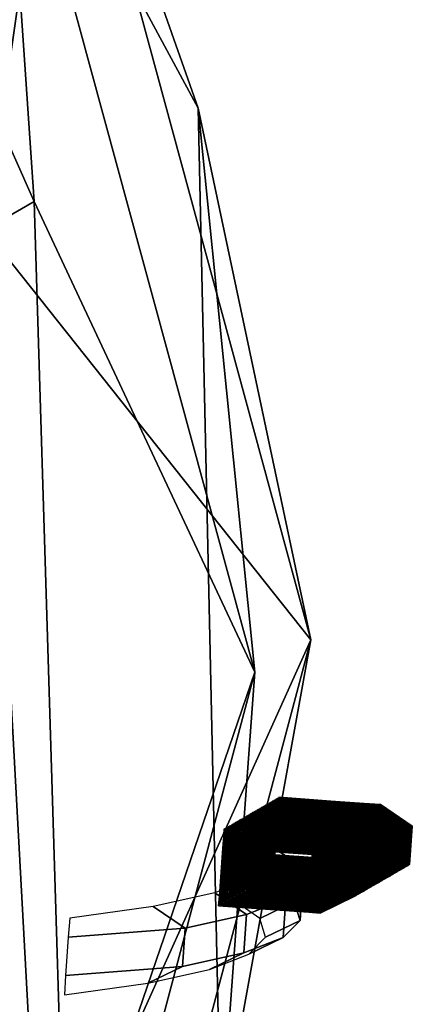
# Model space of a CAD drawing. Header units: inches. Extents: x 0 to 54.6, y -45.5 to 0.
# Tile 132 of 135: x 54.4351 to 54.4882, y -31.4535 to -31.3202. Entities that reach past the tile are written whole.
import ezdxf

# ---------------------------------------------------------------- set-up
doc = ezdxf.new("R2010")
doc.units = ezdxf.units.IN
doc.header["$LTSCALE"] = 0.03937
doc.header["$MEASUREMENT"] = 0
doc.layers.add('A-FURN-3-ST', color=151, linetype='Continuous')
doc.layers.add('A-FURN-3-STITCH', color=15, linetype='Continuous')

msp = doc.modelspace()

# ---------------------------------------------------------------- meshes
at = {"layer": 'A-FURN-3-ST'}
mesh = msp.add_polyface(dxfattribs=at)
corners = [(54.40757, -31.29804, 5.30897), (54.44048, -31.27895, 5.50038), (54.43043, -31.34872, 5.31126), (54.47447, -31.40415, 5.50036), (54.43793, -31.48532, 5.33682), (54.19914, -31.48277, 5.04375), (54.17355, -31.43377, 5.03811), (54.33784, -31.40238, 5.15088), (54.3139, -31.35237, 5.1466), (54.35781, -31.53166, 5.19818), (54.43288, -31.28334, 16.90085), (54.45921, -31.33221, 11.20061), (54.46687, -31.40853, 16.90082), (54.46228, -31.47123, 11.20056), (54.44127, -31.48337, 17.10106), (54.43704, -31.34486, 17.11416), (54.41446, -31.29399, 17.11533), (54.38303, -31.37609, 17.31923), (54.36017, -31.3254, 17.32153), (54.29546, -31.42674, 17.5082), (54.27214, -31.37633, 17.51155), (54.17765, -31.49488, 17.67381), (54.15371, -31.44485, 17.67809), (54.39055, -31.51267, 17.2936), (53.48075, -31.8342, 18), (53.6664, -31.72679, 17.97889), (52.32993, -29.93831, 18), (52.61183, -29.85182, 17.96255), (53.30175, -29.41713, 16.90085), (53.26988, -29.43721, 17.18538), (53.8449, -31.62352, 17.91626), (52.8362, -29.71045, 17.85277), (54.00947, -31.5283, 17.81477), (53.02891, -29.58904, 17.67812), (53.17682, -29.49584, 17.45049), (53.30919, -29.41249, 5.50038), (53.27695, -29.43252, 5.30892), (52.88566, -29.67823, 5), (53.04774, -29.57638, 5.0381), (54.00796, -31.52981, 5), (53.18515, -29.49008, 5.14658)]
mesh.append_faces([[corners[k] for k in face] for face in [(0, 1, 2), (2, 1, 3), (2, 3, 4), (5, 6, 7), (7, 6, 8), (7, 8, 2), (2, 8, 0), (7, 2, 4, 9), (1, 10, 11), (11, 10, 12), (11, 12, 13), (13, 3, 11), (11, 3, 1), (14, 12, 15), (15, 12, 10), (15, 10, 16), (15, 16, 17), (17, 16, 18), (17, 18, 19), (19, 18, 20), (19, 20, 21), (21, 20, 22), (17, 23, 14, 15), (24, 25, 26), (26, 25, 27), (28, 29, 16), (28, 16, 10), (25, 30, 27), (27, 30, 31), (30, 32, 31), (31, 32, 33), (32, 22, 33), (33, 22, 20), (33, 20, 34), (34, 20, 18), (34, 18, 29), (29, 18, 16), (1, 35, 10), (1, 0, 35), (35, 0, 36), (37, 38, 39), (39, 38, 6), (6, 38, 40), (6, 40, 8), (8, 40, 36), (8, 36, 0)]])
mesh = msp.add_polyface(dxfattribs=at)
corners = [(54.43793, -31.48532, 5.33682), (54.47447, -31.40415, 5.50036), (54.44114, -31.52952, 5.50029), (54.42657, -31.5219, 5.34845), (54.38859, -31.58466, 5.37503), (54.32722, -31.62011, 5.26884), (54.35215, -31.56492, 5.2197), (54.2353, -31.6732, 5.19793), (54.24071, -31.62935, 5.13374), (54.11622, -31.71731, 5.125), (54.21585, -31.69846, 5.26905), (54.28611, -31.6579, 5.3233), (54.333, -31.63083, 5.40448), (54.34947, -31.62132, 5.50019), (54.23783, -31.60107, 5.10562), (54.35781, -31.53166, 5.19818), (54.33784, -31.40238, 5.15088), (54.19914, -31.48277, 5.04375), (54.46228, -31.47123, 11.20056), (54.46687, -31.40853, 16.90082), (54.43355, -31.53391, 16.90075), (54.44883, -31.50917, 11.20054), (54.40628, -31.57448, 11.20048), (54.34187, -31.6257, 16.90065), (54.19201, -31.65739, 17.60493), (54.1671, -31.71255, 17.55574), (54.26698, -31.65488, 17.41541), (54.29937, -31.59537, 17.45407), (54.34123, -31.61201, 17.25527), (54.37919, -31.54926, 17.28193), (54.38701, -31.58557, 17.08148), (54.42841, -31.52083, 17.0951), (54.32763, -31.63393, 17.06639), (54.28566, -31.65816, 17.22573), (54.2176, -31.69745, 17.37256), (54.12604, -31.75032, 17.50125), (54.44127, -31.48337, 17.10106), (54.19766, -31.62413, 17.62647), (54.3083, -31.5602, 17.47101), (54.39055, -31.51267, 17.2936), (54.17765, -31.49488, 17.67381), (54.29546, -31.42674, 17.5082), (54.38303, -31.37609, 17.31923), (54.13296, -31.74632, 5.25)]
mesh.append_faces([[corners[k] for k in face] for face in [(0, 1, 2), (0, 2, 3), (3, 2, 4), (3, 4, 5, 6), (6, 5, 7, 8), (8, 7, 9), (10, 7, 11), (11, 7, 5), (11, 5, 12), (12, 5, 4), (12, 4, 13), (13, 4, 2), (8, 9, 14), (15, 0, 3, 6), (15, 6, 8, 14), (16, 15, 14, 17), (18, 19, 20), (18, 20, 21), (21, 20, 22), (21, 22, 2), (2, 22, 13), (13, 22, 23), (23, 22, 20), (21, 2, 18), (18, 2, 1), (24, 25, 26, 27), (27, 26, 28, 29), (29, 28, 30, 31), (31, 30, 20), (20, 30, 23), (23, 30, 32), (32, 30, 33), (33, 30, 28), (33, 28, 34), (34, 28, 26), (34, 26, 35), (31, 20, 36), (36, 20, 19), (37, 24, 27, 38), (38, 27, 29, 39), (39, 29, 31, 36), (40, 37, 38, 41), (41, 38, 39, 42), (10, 11, 43), (43, 11, 12), (43, 12, 13)]])
at = {"layer": 'A-FURN-3-STITCH'}
mesh = msp.add_polymesh((7, 4), dxfattribs=at)
for k, corner in enumerate([(54.46812, -31.42663, 8.78808), (54.4679, -31.42922, 8.78808), (54.46753, -31.43442, 8.78808), (54.46737, -31.43702, 8.78808), (54.47572, -31.42718, 8.74973), (54.48003, -31.4301, 8.74973), (54.47966, -31.43529, 8.74973), (54.47497, -31.43756, 8.74973), (54.4803, -31.42751, 8.7109), (54.48462, -31.43043, 8.7109), (54.48424, -31.43562, 8.7109), (54.47956, -31.43789, 8.7109), (54.48184, -31.42762, 8.67183), (54.48615, -31.43054, 8.67183), (54.48577, -31.43573, 8.67183), (54.48109, -31.438, 8.67183), (54.48031, -31.42751, 8.63276), (54.48462, -31.43043, 8.63276), (54.48424, -31.43562, 8.63276), (54.47956, -31.43789, 8.63276), (54.47573, -31.42718, 8.59393), (54.48004, -31.4301, 8.59393), (54.47966, -31.43529, 8.59393), (54.47498, -31.43756, 8.59393), (54.46812, -31.42663, 8.55558), (54.46799, -31.42923, 8.55558), (54.46761, -31.43442, 8.55558), (54.46738, -31.43702, 8.55558)]):
    mesh.set_mesh_vertex(divmod(k, 4), corner)
mesh = msp.add_polymesh((7, 4), dxfattribs=at)
for k, corner in enumerate([(54.4683, -31.42652, 8.51002), (54.46809, -31.42912, 8.51002), (54.46771, -31.43431, 8.51002), (54.46755, -31.43691, 8.51002), (54.47591, -31.42707, 8.47167), (54.48022, -31.42999, 8.47167), (54.47984, -31.43518, 8.47167), (54.47516, -31.43746, 8.47167), (54.48049, -31.4274, 8.43284), (54.4848, -31.43032, 8.43284), (54.48443, -31.43551, 8.43284), (54.47974, -31.43779, 8.43284), (54.48202, -31.42751, 8.39377), (54.48633, -31.43043, 8.39377), (54.48596, -31.43562, 8.39377), (54.48127, -31.4379, 8.39377), (54.48049, -31.4274, 8.3547), (54.4848, -31.43032, 8.3547), (54.48443, -31.43551, 8.3547), (54.47974, -31.43779, 8.3547), (54.47591, -31.42707, 8.31587), (54.48022, -31.42999, 8.31587), (54.47985, -31.43518, 8.31587), (54.47516, -31.43746, 8.31587), (54.46831, -31.42652, 8.27752), (54.46817, -31.42912, 8.27752), (54.4678, -31.43432, 8.27752), (54.46756, -31.43691, 8.27752)]):
    mesh.set_mesh_vertex(divmod(k, 4), corner)
mesh = msp.add_polymesh((7, 4), dxfattribs=at)
for k, corner in enumerate([(54.46849, -31.42641, 8.23196), (54.46827, -31.42901, 8.23196), (54.4679, -31.4342, 8.23196), (54.46774, -31.4368, 8.23196), (54.47609, -31.42696, 8.19361), (54.4804, -31.42988, 8.19361), (54.48003, -31.43508, 8.19361), (54.47534, -31.43735, 8.19361), (54.48067, -31.42729, 8.15478), (54.48499, -31.43021, 8.15478), (54.48461, -31.43541, 8.15478), (54.47993, -31.43768, 8.15478), (54.48221, -31.4274, 8.11571), (54.48652, -31.43032, 8.11571), (54.48614, -31.43552, 8.11571), (54.48146, -31.43779, 8.11571), (54.48068, -31.42729, 8.07664), (54.48499, -31.43021, 8.07664), (54.48462, -31.43541, 8.07664), (54.47993, -31.43768, 8.07664), (54.4761, -31.42696, 8.03781), (54.48041, -31.42988, 8.03781), (54.48004, -31.43508, 8.03781), (54.47535, -31.43735, 8.03781), (54.46849, -31.42641, 7.99946), (54.46836, -31.42902, 7.99946), (54.46799, -31.43421, 7.99946), (54.46775, -31.4368, 7.99946)]):
    mesh.set_mesh_vertex(divmod(k, 4), corner)
mesh = msp.add_polymesh((7, 4), dxfattribs=at)
for k, corner in enumerate([(54.46867, -31.42631, 7.9539), (54.46846, -31.4289, 7.9539), (54.46808, -31.4341, 7.9539), (54.46792, -31.4367, 7.9539), (54.47628, -31.42685, 7.91555), (54.48059, -31.42978, 7.91555), (54.48021, -31.43497, 7.91555), (54.47553, -31.43724, 7.91555), (54.48086, -31.42718, 7.87672), (54.48517, -31.43011, 7.87672), (54.4848, -31.4353, 7.87672), (54.48011, -31.43757, 7.87672), (54.48239, -31.42729, 7.83765), (54.4867, -31.43022, 7.83765), (54.48633, -31.43541, 7.83765), (54.48164, -31.43768, 7.83765), (54.48086, -31.42718, 7.79858), (54.48517, -31.43011, 7.79858), (54.4848, -31.4353, 7.79858), (54.48012, -31.43757, 7.79858), (54.47628, -31.42685, 7.75975), (54.48059, -31.42978, 7.75975), (54.48022, -31.43497, 7.75975), (54.47554, -31.43724, 7.75975), (54.46868, -31.42631, 7.7214), (54.46854, -31.42891, 7.7214), (54.46817, -31.4341, 7.7214), (54.46793, -31.4367, 7.7214)]):
    mesh.set_mesh_vertex(divmod(k, 4), corner)
mesh = msp.add_polymesh((7, 4), dxfattribs=at)
for k, corner in enumerate([(54.46886, -31.4262, 7.67584), (54.46864, -31.4288, 7.67584), (54.46827, -31.43399, 7.67584), (54.46811, -31.43659, 7.67584), (54.47646, -31.42675, 7.63749), (54.48077, -31.42967, 7.63749), (54.4804, -31.43486, 7.63749), (54.47571, -31.43714, 7.63749), (54.48104, -31.42708, 7.59866), (54.48536, -31.43, 7.59866), (54.48498, -31.43519, 7.59866), (54.4803, -31.43747, 7.59866), (54.48258, -31.42719, 7.55959), (54.48689, -31.43011, 7.55959), (54.48651, -31.4353, 7.55959), (54.48183, -31.43758, 7.55959), (54.48105, -31.42708, 7.52052), (54.48536, -31.43, 7.52052), (54.48499, -31.43519, 7.52052), (54.4803, -31.43747, 7.52052), (54.47647, -31.42675, 7.48169), (54.48078, -31.42967, 7.48169), (54.48041, -31.43486, 7.48169), (54.47572, -31.43714, 7.48169), (54.46887, -31.4262, 7.44334), (54.46873, -31.4288, 7.44334), (54.46836, -31.434, 7.44334), (54.46812, -31.43659, 7.44334)]):
    mesh.set_mesh_vertex(divmod(k, 4), corner)
mesh = msp.add_polymesh((7, 4), dxfattribs=at)
for k, corner in enumerate([(54.46904, -31.42609, 7.39778), (54.46883, -31.42869, 7.39778), (54.46845, -31.43388, 7.39778), (54.46829, -31.43648, 7.39778), (54.47665, -31.42664, 7.35943), (54.48096, -31.42956, 7.35943), (54.48058, -31.43476, 7.35943), (54.4759, -31.43703, 7.35943), (54.48123, -31.42697, 7.3206), (54.48554, -31.42989, 7.3206), (54.48517, -31.43509, 7.3206), (54.48048, -31.43736, 7.3206), (54.48276, -31.42708, 7.28153), (54.48707, -31.43, 7.28153), (54.4867, -31.4352, 7.28153), (54.48201, -31.43747, 7.28153), (54.48123, -31.42697, 7.24246), (54.48554, -31.42989, 7.24246), (54.48517, -31.43509, 7.24246), (54.48049, -31.43736, 7.24246), (54.47665, -31.42664, 7.20363), (54.48096, -31.42956, 7.20363), (54.48059, -31.43476, 7.20363), (54.47591, -31.43703, 7.20363), (54.46905, -31.42609, 7.16528), (54.46891, -31.42869, 7.16528), (54.46854, -31.43389, 7.16528), (54.4683, -31.43648, 7.16528)]):
    mesh.set_mesh_vertex(divmod(k, 4), corner)
mesh = msp.add_polymesh((7, 4), dxfattribs=at)
for k, corner in enumerate([(54.46923, -31.42599, 7.11972), (54.46901, -31.42858, 7.11972), (54.46864, -31.43378, 7.11972), (54.46848, -31.43637, 7.11972), (54.47683, -31.42653, 7.08137), (54.48114, -31.42945, 7.08137), (54.48077, -31.43465, 7.08137), (54.47608, -31.43692, 7.08137), (54.48142, -31.42686, 7.04254), (54.48573, -31.42978, 7.04254), (54.48535, -31.43498, 7.04254), (54.48067, -31.43725, 7.04254), (54.48295, -31.42697, 7.00347), (54.48726, -31.42989, 7.00347), (54.48688, -31.43509, 7.00347), (54.4822, -31.43736, 7.00347), (54.48142, -31.42686, 6.9644), (54.48573, -31.42978, 6.9644), (54.48536, -31.43498, 6.9644), (54.48067, -31.43725, 6.9644), (54.47684, -31.42653, 6.92557), (54.48115, -31.42945, 6.92557), (54.48078, -31.43465, 6.92557), (54.47609, -31.43692, 6.92557), (54.46924, -31.42599, 6.88722), (54.4691, -31.42859, 6.88722), (54.46873, -31.43378, 6.88722), (54.46849, -31.43638, 6.88722)]):
    mesh.set_mesh_vertex(divmod(k, 4), corner)
mesh = msp.add_polymesh((7, 4), dxfattribs=at)
for k, corner in enumerate([(54.46941, -31.42588, 6.84166), (54.4692, -31.42847, 6.84166), (54.46882, -31.43367, 6.84166), (54.46866, -31.43627, 6.84166), (54.47702, -31.42643, 6.80331), (54.48133, -31.42935, 6.80331), (54.48096, -31.43454, 6.80331), (54.47627, -31.43681, 6.80331), (54.4816, -31.42676, 6.76448), (54.48591, -31.42968, 6.76448), (54.48554, -31.43487, 6.76448), (54.48085, -31.43714, 6.76448), (54.48313, -31.42687, 6.72541), (54.48744, -31.42979, 6.72541), (54.48707, -31.43498, 6.72541), (54.48239, -31.43725, 6.72541), (54.4816, -31.42676, 6.68634), (54.48592, -31.42968, 6.68634), (54.48554, -31.43487, 6.68634), (54.48086, -31.43714, 6.68634), (54.47702, -31.42643, 6.64751), (54.48134, -31.42935, 6.64751), (54.48096, -31.43454, 6.64751), (54.47628, -31.43682, 6.64751), (54.46942, -31.42588, 6.60916), (54.46929, -31.42848, 6.60916), (54.46891, -31.43367, 6.60916), (54.46867, -31.43627, 6.60916)]):
    mesh.set_mesh_vertex(divmod(k, 4), corner)
mesh = msp.add_polymesh((7, 4), dxfattribs=at)
for k, corner in enumerate([(54.4696, -31.42577, 6.5636), (54.46938, -31.42837, 6.5636), (54.46901, -31.43356, 6.5636), (54.46885, -31.43616, 6.5636), (54.4772, -31.42632, 6.52525), (54.48151, -31.42924, 6.52525), (54.48114, -31.43443, 6.52525), (54.47646, -31.43671, 6.52525), (54.48179, -31.42665, 6.48642), (54.4861, -31.42957, 6.48642), (54.48572, -31.43476, 6.48642), (54.48104, -31.43704, 6.48642), (54.48332, -31.42676, 6.44735), (54.48763, -31.42968, 6.44735), (54.48726, -31.43487, 6.44735), (54.48257, -31.43715, 6.44735), (54.48179, -31.42665, 6.40828), (54.4861, -31.42957, 6.40828), (54.48573, -31.43476, 6.40828), (54.48104, -31.43704, 6.40828), (54.47721, -31.42632, 6.36945), (54.48152, -31.42924, 6.36945), (54.48115, -31.43443, 6.36945), (54.47646, -31.43671, 6.36945), (54.46961, -31.42577, 6.3311), (54.46947, -31.42837, 6.3311), (54.4691, -31.43357, 6.3311), (54.46886, -31.43616, 6.3311)]):
    mesh.set_mesh_vertex(divmod(k, 4), corner)
mesh = msp.add_polymesh((7, 4), dxfattribs=at)
for k, corner in enumerate([(54.46978, -31.42567, 6.28554), (54.46957, -31.42826, 6.28554), (54.46919, -31.43345, 6.28554), (54.46903, -31.43605, 6.28554), (54.47739, -31.42621, 6.24719), (54.4817, -31.42913, 6.24719), (54.48133, -31.43433, 6.24719), (54.47664, -31.4366, 6.24719), (54.48197, -31.42654, 6.20836), (54.48628, -31.42946, 6.20836), (54.48591, -31.43466, 6.20836), (54.48122, -31.43693, 6.20836), (54.4835, -31.42665, 6.16929), (54.48781, -31.42957, 6.16929), (54.48744, -31.43477, 6.16929), (54.48276, -31.43704, 6.16929), (54.48197, -31.42654, 6.13022), (54.48629, -31.42946, 6.13022), (54.48591, -31.43466, 6.13022), (54.48123, -31.43693, 6.13022), (54.47739, -31.42621, 6.09139), (54.48171, -31.42913, 6.09139), (54.48133, -31.43433, 6.09139), (54.47665, -31.4366, 6.09139), (54.46979, -31.42567, 6.05304), (54.46966, -31.42827, 6.05304), (54.46928, -31.43346, 6.05304), (54.46904, -31.43605, 6.05304)]):
    mesh.set_mesh_vertex(divmod(k, 4), corner)
mesh = msp.add_polymesh((7, 4), dxfattribs=at)
for k, corner in enumerate([(54.46997, -31.42556, 6.00748), (54.46975, -31.42815, 6.00748), (54.46938, -31.43335, 6.00748), (54.46922, -31.43595, 6.00748), (54.47757, -31.42611, 5.96913), (54.48188, -31.42903, 5.96913), (54.48151, -31.43422, 5.96913), (54.47683, -31.43649, 5.96913), (54.48216, -31.42644, 5.9303), (54.48647, -31.42936, 5.9303), (54.48609, -31.43455, 5.9303), (54.48141, -31.43682, 5.9303), (54.48369, -31.42655, 5.89123), (54.488, -31.42947, 5.89123), (54.48763, -31.43466, 5.89123), (54.48294, -31.43693, 5.89123), (54.48216, -31.42644, 5.85216), (54.48647, -31.42936, 5.85216), (54.4861, -31.43455, 5.85216), (54.48141, -31.43682, 5.85216), (54.47758, -31.42611, 5.81333), (54.48189, -31.42903, 5.81333), (54.48152, -31.43422, 5.81333), (54.47683, -31.43649, 5.81333), (54.46998, -31.42556, 5.77498), (54.46984, -31.42816, 5.77498), (54.46947, -31.43335, 5.77498), (54.46923, -31.43595, 5.77498)]):
    mesh.set_mesh_vertex(divmod(k, 4), corner)
mesh = msp.add_polymesh((7, 4), dxfattribs=at)
for k, corner in enumerate([(54.47015, -31.42545, 5.72942), (54.46994, -31.42805, 5.72942), (54.46956, -31.43324, 5.72942), (54.46941, -31.43584, 5.72942), (54.47776, -31.426, 5.69107), (54.48207, -31.42892, 5.69107), (54.4817, -31.43411, 5.69107), (54.47701, -31.43639, 5.69107), (54.48234, -31.42633, 5.65224), (54.48665, -31.42925, 5.65224), (54.48628, -31.43444, 5.65224), (54.48159, -31.43672, 5.65224), (54.48387, -31.42644, 5.61317), (54.48818, -31.42936, 5.61317), (54.48781, -31.43455, 5.61317), (54.48313, -31.43683, 5.61317), (54.48234, -31.42633, 5.5741), (54.48666, -31.42925, 5.5741), (54.48628, -31.43444, 5.5741), (54.4816, -31.43672, 5.5741), (54.47777, -31.426, 5.53527), (54.48208, -31.42892, 5.53527), (54.4817, -31.43411, 5.53527), (54.47702, -31.43639, 5.53527), (54.47016, -31.42545, 5.49692), (54.47003, -31.42805, 5.49692), (54.46965, -31.43325, 5.49692), (54.46941, -31.43584, 5.49692)]):
    mesh.set_mesh_vertex(divmod(k, 4), corner)
mesh = msp.add_polymesh((7, 4), dxfattribs=at)
for k, corner in enumerate([(54.46571, -31.42802, 12.40286), (54.46549, -31.43061, 12.40286), (54.46512, -31.43581, 12.40286), (54.46496, -31.43841, 12.40286), (54.47331, -31.42857, 12.36451), (54.47762, -31.43149, 12.36451), (54.47725, -31.43668, 12.36451), (54.47256, -31.43895, 12.36451), (54.4779, -31.4289, 12.32568), (54.48221, -31.43182, 12.32568), (54.48183, -31.43701, 12.32568), (54.47715, -31.43928, 12.32568), (54.47943, -31.42901, 12.28661), (54.48374, -31.43193, 12.28661), (54.48336, -31.43712, 12.28661), (54.47868, -31.43939, 12.28661), (54.4779, -31.4289, 12.24754), (54.48221, -31.43182, 12.24754), (54.48184, -31.43701, 12.24754), (54.47715, -31.43928, 12.24754), (54.47332, -31.42857, 12.20871), (54.47763, -31.43149, 12.20871), (54.47726, -31.43668, 12.20871), (54.47257, -31.43895, 12.20871), (54.46572, -31.42802, 12.17036), (54.46558, -31.43062, 12.17036), (54.46521, -31.43581, 12.17036), (54.46497, -31.43841, 12.17036)]):
    mesh.set_mesh_vertex(divmod(k, 4), corner)
mesh = msp.add_polymesh((7, 4), dxfattribs=at)
for k, corner in enumerate([(54.46589, -31.42791, 12.1248), (54.46568, -31.43051, 12.1248), (54.4653, -31.4357, 12.1248), (54.46514, -31.4383, 12.1248), (54.4735, -31.42846, 12.08645), (54.47781, -31.43138, 12.08645), (54.47744, -31.43657, 12.08645), (54.47275, -31.43885, 12.08645), (54.47808, -31.42879, 12.04762), (54.48239, -31.43171, 12.04762), (54.48202, -31.4369, 12.04762), (54.47733, -31.43918, 12.04762), (54.47961, -31.4289, 12.00855), (54.48392, -31.43182, 12.00855), (54.48355, -31.43701, 12.00855), (54.47886, -31.43929, 12.00855), (54.47808, -31.42879, 11.96948), (54.4824, -31.43171, 11.96948), (54.48202, -31.4369, 11.96948), (54.47734, -31.43918, 11.96948), (54.4735, -31.42846, 11.93065), (54.47782, -31.43138, 11.93065), (54.47744, -31.43657, 11.93065), (54.47276, -31.43885, 11.93065), (54.4659, -31.42791, 11.8923), (54.46577, -31.43051, 11.8923), (54.46539, -31.43571, 11.8923), (54.46515, -31.4383, 11.8923)]):
    mesh.set_mesh_vertex(divmod(k, 4), corner)
mesh = msp.add_polymesh((7, 4), dxfattribs=at)
for k, corner in enumerate([(54.46608, -31.4278, 11.84674), (54.46586, -31.4304, 11.84674), (54.46549, -31.43559, 11.84674), (54.46533, -31.43819, 11.84674), (54.47368, -31.42835, 11.80839), (54.47799, -31.43127, 11.80839), (54.47762, -31.43647, 11.80839), (54.47294, -31.43874, 11.80839), (54.47827, -31.42868, 11.76956), (54.48258, -31.4316, 11.76956), (54.4822, -31.4368, 11.76956), (54.47752, -31.43907, 11.76956), (54.4798, -31.42879, 11.73049), (54.48411, -31.43171, 11.73049), (54.48374, -31.43691, 11.73049), (54.47905, -31.43918, 11.73049), (54.47827, -31.42868, 11.69142), (54.48258, -31.4316, 11.69142), (54.48221, -31.4368, 11.69142), (54.47752, -31.43907, 11.69142), (54.47369, -31.42835, 11.65259), (54.478, -31.43127, 11.65259), (54.47763, -31.43647, 11.65259), (54.47294, -31.43874, 11.65259), (54.46609, -31.42781, 11.61424), (54.46595, -31.43041, 11.61424), (54.46558, -31.4356, 11.61424), (54.46534, -31.43819, 11.61424)]):
    mesh.set_mesh_vertex(divmod(k, 4), corner)
mesh = msp.add_polymesh((7, 4), dxfattribs=at)
for k, corner in enumerate([(54.46626, -31.4277, 11.56868), (54.46605, -31.43029, 11.56868), (54.46567, -31.43549, 11.56868), (54.46551, -31.43809, 11.56868), (54.47387, -31.42825, 11.53033), (54.47818, -31.43117, 11.53033), (54.47781, -31.43636, 11.53033), (54.47312, -31.43863, 11.53033), (54.47845, -31.42857, 11.4915), (54.48276, -31.4315, 11.4915), (54.48239, -31.43669, 11.4915), (54.4777, -31.43896, 11.4915), (54.47998, -31.42869, 11.45243), (54.48429, -31.43161, 11.45243), (54.48392, -31.4368, 11.45243), (54.47924, -31.43907, 11.45243), (54.47845, -31.42858, 11.41336), (54.48277, -31.4315, 11.41336), (54.48239, -31.43669, 11.41336), (54.47771, -31.43896, 11.41336), (54.47387, -31.42825, 11.37453), (54.47819, -31.43117, 11.37453), (54.47781, -31.43636, 11.37453), (54.47313, -31.43863, 11.37453), (54.46627, -31.4277, 11.33618), (54.46614, -31.4303, 11.33618), (54.46576, -31.43549, 11.33618), (54.46552, -31.43809, 11.33618)]):
    mesh.set_mesh_vertex(divmod(k, 4), corner)
mesh = msp.add_polymesh((7, 4), dxfattribs=at)
for k, corner in enumerate([(54.46645, -31.42759, 11.29062), (54.46623, -31.43019, 11.29062), (54.46586, -31.43538, 11.29062), (54.4657, -31.43798, 11.29062), (54.47405, -31.42814, 11.25227), (54.47836, -31.43106, 11.25227), (54.47799, -31.43625, 11.25227), (54.47331, -31.43853, 11.25227), (54.47864, -31.42847, 11.21344), (54.48295, -31.43139, 11.21344), (54.48257, -31.43658, 11.21344), (54.47789, -31.43886, 11.21344), (54.48017, -31.42858, 11.17437), (54.48448, -31.4315, 11.17437), (54.48411, -31.43669, 11.17437), (54.47942, -31.43897, 11.17437), (54.47864, -31.42847, 11.1353), (54.48295, -31.43139, 11.1353), (54.48258, -31.43658, 11.1353), (54.47789, -31.43886, 11.1353), (54.47406, -31.42814, 11.09647), (54.47837, -31.43106, 11.09647), (54.478, -31.43625, 11.09647), (54.47331, -31.43853, 11.09647), (54.46646, -31.42759, 11.05812), (54.46632, -31.43019, 11.05812), (54.46595, -31.43539, 11.05812), (54.46571, -31.43798, 11.05812)]):
    mesh.set_mesh_vertex(divmod(k, 4), corner)
mesh = msp.add_polymesh((7, 4), dxfattribs=at)
for k, corner in enumerate([(54.46663, -31.42748, 11.01256), (54.46642, -31.43008, 11.01256), (54.46604, -31.43527, 11.01256), (54.46589, -31.43787, 11.01256), (54.47424, -31.42803, 10.97421), (54.47855, -31.43095, 10.97421), (54.47818, -31.43615, 10.97421), (54.47349, -31.43842, 10.97421), (54.47882, -31.42836, 10.93538), (54.48313, -31.43128, 10.93538), (54.48276, -31.43648, 10.93538), (54.47807, -31.43875, 10.93538), (54.48035, -31.42847, 10.89631), (54.48466, -31.43139, 10.89631), (54.48429, -31.43659, 10.89631), (54.47961, -31.43886, 10.89631), (54.47882, -31.42836, 10.85724), (54.48314, -31.43128, 10.85724), (54.48276, -31.43648, 10.85724), (54.47808, -31.43875, 10.85724), (54.47424, -31.42803, 10.81841), (54.47856, -31.43095, 10.81841), (54.47818, -31.43615, 10.81841), (54.4735, -31.43842, 10.81841), (54.46664, -31.42748, 10.78006), (54.46651, -31.43009, 10.78006), (54.46613, -31.43528, 10.78006), (54.46589, -31.43787, 10.78006)]):
    mesh.set_mesh_vertex(divmod(k, 4), corner)
mesh = msp.add_polymesh((7, 4), dxfattribs=at)
for k, corner in enumerate([(54.46682, -31.42738, 10.7345), (54.4666, -31.42997, 10.7345), (54.46623, -31.43517, 10.7345), (54.46607, -31.43777, 10.7345), (54.47442, -31.42792, 10.69615), (54.47874, -31.43084, 10.69615), (54.47836, -31.43604, 10.69615), (54.47368, -31.43831, 10.69615), (54.47901, -31.42825, 10.65732), (54.48332, -31.43117, 10.65732), (54.48294, -31.43637, 10.65732), (54.47826, -31.43864, 10.65732), (54.48054, -31.42836, 10.61825), (54.48485, -31.43128, 10.61825), (54.48448, -31.43648, 10.61825), (54.47979, -31.43875, 10.61825), (54.47901, -31.42825, 10.57918), (54.48332, -31.43117, 10.57918), (54.48295, -31.43637, 10.57918), (54.47826, -31.43864, 10.57918), (54.47443, -31.42792, 10.54035), (54.47874, -31.43085, 10.54035), (54.47837, -31.43604, 10.54035), (54.47368, -31.43831, 10.54035), (54.46683, -31.42738, 10.502), (54.46669, -31.42998, 10.502), (54.46632, -31.43517, 10.502), (54.46608, -31.43777, 10.502)]):
    mesh.set_mesh_vertex(divmod(k, 4), corner)
mesh = msp.add_polymesh((7, 4), dxfattribs=at)
for k, corner in enumerate([(54.467, -31.42727, 10.45644), (54.46679, -31.42986, 10.45644), (54.46641, -31.43506, 10.45644), (54.46626, -31.43766, 10.45644), (54.47461, -31.42782, 10.41809), (54.47892, -31.43074, 10.41809), (54.47855, -31.43593, 10.41809), (54.47386, -31.43821, 10.41809), (54.47919, -31.42815, 10.37926), (54.4835, -31.43107, 10.37926), (54.48313, -31.43626, 10.37926), (54.47844, -31.43854, 10.37926), (54.48072, -31.42826, 10.34019), (54.48504, -31.43118, 10.34019), (54.48466, -31.43637, 10.34019), (54.47998, -31.43865, 10.34019), (54.4792, -31.42815, 10.30112), (54.48351, -31.43107, 10.30112), (54.48313, -31.43626, 10.30112), (54.47845, -31.43854, 10.30112), (54.47462, -31.42782, 10.26229), (54.47893, -31.43074, 10.26229), (54.47855, -31.43593, 10.26229), (54.47387, -31.43821, 10.26229), (54.46701, -31.42727, 10.22394), (54.46688, -31.42987, 10.22394), (54.4665, -31.43507, 10.22394), (54.46627, -31.43766, 10.22394)]):
    mesh.set_mesh_vertex(divmod(k, 4), corner)
mesh = msp.add_polymesh((7, 4), dxfattribs=at)
for k, corner in enumerate([(54.46719, -31.42716, 10.17838), (54.46697, -31.42976, 10.17838), (54.4666, -31.43495, 10.17838), (54.46644, -31.43755, 10.17838), (54.47479, -31.42771, 10.14003), (54.47911, -31.43063, 10.14003), (54.47873, -31.43583, 10.14003), (54.47405, -31.4381, 10.14003), (54.47938, -31.42804, 10.1012), (54.48369, -31.43096, 10.1012), (54.48332, -31.43615, 10.1012), (54.47863, -31.43843, 10.1012), (54.48091, -31.42815, 10.06213), (54.48522, -31.43107, 10.06213), (54.48485, -31.43627, 10.06213), (54.48016, -31.43854, 10.06213), (54.47938, -31.42804, 10.02306), (54.48369, -31.43096, 10.02306), (54.48332, -31.43616, 10.02306), (54.47863, -31.43843, 10.02306), (54.4748, -31.42771, 9.98423), (54.47911, -31.43063, 9.98423), (54.47874, -31.43583, 9.98423), (54.47405, -31.4381, 9.98423), (54.4672, -31.42716, 9.94588), (54.46706, -31.42976, 9.94588), (54.46669, -31.43496, 9.94588), (54.46645, -31.43755, 9.94588)]):
    mesh.set_mesh_vertex(divmod(k, 4), corner)
mesh = msp.add_polymesh((7, 4), dxfattribs=at)
for k, corner in enumerate([(54.46737, -31.42706, 9.90032), (54.46716, -31.42965, 9.90032), (54.46678, -31.43485, 9.90032), (54.46663, -31.43744, 9.90032), (54.47498, -31.4276, 9.86197), (54.47929, -31.43052, 9.86197), (54.47892, -31.43572, 9.86197), (54.47423, -31.43799, 9.86197), (54.47956, -31.42793, 9.82314), (54.48387, -31.43085, 9.82314), (54.4835, -31.43605, 9.82314), (54.47882, -31.43832, 9.82314), (54.48109, -31.42804, 9.78407), (54.48541, -31.43096, 9.78407), (54.48503, -31.43616, 9.78407), (54.48035, -31.43843, 9.78407), (54.47957, -31.42793, 9.745), (54.48388, -31.43085, 9.745), (54.4835, -31.43605, 9.745), (54.47882, -31.43832, 9.745), (54.47499, -31.4276, 9.70617), (54.4793, -31.43052, 9.70617), (54.47892, -31.43572, 9.70617), (54.47424, -31.43799, 9.70617), (54.46738, -31.42706, 9.66782), (54.46725, -31.42966, 9.66782), (54.46687, -31.43485, 9.66782), (54.46664, -31.43744, 9.66782)]):
    mesh.set_mesh_vertex(divmod(k, 4), corner)
mesh = msp.add_polymesh((7, 4), dxfattribs=at)
for k, corner in enumerate([(54.46756, -31.42695, 9.62226), (54.46734, -31.42954, 9.62226), (54.46697, -31.43474, 9.62226), (54.46681, -31.43734, 9.62226), (54.47517, -31.4275, 9.58391), (54.47948, -31.43042, 9.58391), (54.4791, -31.43561, 9.58391), (54.47442, -31.43788, 9.58391), (54.47975, -31.42783, 9.54508), (54.48406, -31.43075, 9.54508), (54.48369, -31.43594, 9.54508), (54.479, -31.43821, 9.54508), (54.48128, -31.42794, 9.50601), (54.48559, -31.43086, 9.50601), (54.48522, -31.43605, 9.50601), (54.48053, -31.43832, 9.50601), (54.47975, -31.42783, 9.46694), (54.48406, -31.43075, 9.46694), (54.48369, -31.43594, 9.46694), (54.479, -31.43821, 9.46694), (54.47517, -31.4275, 9.42811), (54.47948, -31.43042, 9.42811), (54.47911, -31.43561, 9.42811), (54.47442, -31.43788, 9.42811), (54.46757, -31.42695, 9.38976), (54.46743, -31.42955, 9.38976), (54.46706, -31.43474, 9.38976), (54.46682, -31.43734, 9.38976)]):
    mesh.set_mesh_vertex(divmod(k, 4), corner)
mesh = msp.add_polymesh((7, 4), dxfattribs=at)
for k, corner in enumerate([(54.46774, -31.42684, 9.3442), (54.46753, -31.42944, 9.3442), (54.46716, -31.43463, 9.3442), (54.467, -31.43723, 9.3442), (54.47535, -31.42739, 9.30585), (54.47966, -31.43031, 9.30585), (54.47929, -31.4355, 9.30585), (54.4746, -31.43778, 9.30585), (54.47993, -31.42772, 9.26702), (54.48424, -31.43064, 9.26702), (54.48387, -31.43583, 9.26702), (54.47919, -31.43811, 9.26702), (54.48147, -31.42783, 9.22795), (54.48578, -31.43075, 9.22795), (54.4854, -31.43594, 9.22795), (54.48072, -31.43822, 9.22795), (54.47994, -31.42772, 9.18888), (54.48425, -31.43064, 9.18888), (54.48387, -31.43583, 9.18888), (54.47919, -31.43811, 9.18888), (54.47536, -31.42739, 9.15005), (54.47967, -31.43031, 9.15005), (54.47929, -31.4355, 9.15005), (54.47461, -31.43778, 9.15005), (54.46775, -31.42684, 9.1117), (54.46762, -31.42944, 9.1117), (54.46724, -31.43464, 9.1117), (54.46701, -31.43723, 9.1117)]):
    mesh.set_mesh_vertex(divmod(k, 4), corner)
mesh = msp.add_polymesh((7, 4), dxfattribs=at)
for k, corner in enumerate([(54.46793, -31.42674, 9.06614), (54.46771, -31.42933, 9.06614), (54.46734, -31.43452, 9.06614), (54.46718, -31.43712, 9.06614), (54.47554, -31.42728, 9.02779), (54.47985, -31.4302, 9.02779), (54.47947, -31.4354, 9.02779), (54.47479, -31.43767, 9.02779), (54.48012, -31.42761, 8.98896), (54.48443, -31.43053, 8.98896), (54.48406, -31.43573, 8.98896), (54.47937, -31.438, 8.98896), (54.48165, -31.42772, 8.94989), (54.48596, -31.43064, 8.94989), (54.48559, -31.43584, 8.94989), (54.4809, -31.43811, 8.94989), (54.48012, -31.42761, 8.91082), (54.48443, -31.43053, 8.91082), (54.48406, -31.43573, 8.91082), (54.47937, -31.438, 8.91082), (54.47554, -31.42728, 8.87199), (54.47985, -31.4302, 8.87199), (54.47948, -31.4354, 8.87199), (54.47479, -31.43767, 8.87199), (54.46794, -31.42674, 8.83364), (54.4678, -31.42934, 8.83364), (54.46743, -31.43453, 8.83364), (54.46719, -31.43712, 8.83364)]):
    mesh.set_mesh_vertex(divmod(k, 4), corner)
mesh = msp.add_polymesh((7, 4), dxfattribs=at)
for k, corner in enumerate([(54.44186, -31.44179, 17.12884), (54.44165, -31.44438, 17.12868), (54.4413, -31.44956, 17.12835), (54.44115, -31.45216, 17.12819), (54.45315, -31.44021, 17.09144), (54.45745, -31.44313, 17.09169), (54.45709, -31.44832, 17.09137), (54.45243, -31.45058, 17.09079), (54.46148, -31.43837, 17.05328), (54.46578, -31.4413, 17.05353), (54.46542, -31.44649, 17.05321), (54.46076, -31.44874, 17.05262), (54.46679, -31.4363, 17.0146), (54.47109, -31.43923, 17.01485), (54.47073, -31.44442, 17.01452), (54.46607, -31.44667, 17.01394), (54.46906, -31.434, 16.97563), (54.47335, -31.43693, 16.97588), (54.473, -31.44211, 16.97555), (54.46834, -31.44437, 16.97497), (54.46826, -31.43149, 16.93661), (54.47256, -31.43441, 16.93687), (54.4722, -31.4396, 16.93654), (54.46755, -31.44186, 16.93596), (54.46441, -31.42877, 16.8978), (54.46428, -31.43137, 16.89764), (54.46392, -31.43655, 16.89731), (54.46369, -31.43914, 16.89714)]):
    mesh.set_mesh_vertex(divmod(k, 4), corner)
mesh = msp.add_polymesh((7, 4), dxfattribs=at)
for k, corner in enumerate([(54.46348, -31.4293, 15.73958), (54.46327, -31.4319, 15.73958), (54.46289, -31.43709, 15.73958), (54.46274, -31.43969, 15.73958), (54.47109, -31.42985, 15.70123), (54.4754, -31.43277, 15.70123), (54.47503, -31.43796, 15.70123), (54.47034, -31.44024, 15.70123), (54.47567, -31.43018, 15.6624), (54.47998, -31.4331, 15.6624), (54.47961, -31.43829, 15.6624), (54.47492, -31.44057, 15.6624), (54.4772, -31.43029, 15.62333), (54.48152, -31.43321, 15.62333), (54.48114, -31.4384, 15.62333), (54.47646, -31.44068, 15.62333), (54.47568, -31.43018, 15.58426), (54.47999, -31.4331, 15.58426), (54.47961, -31.43829, 15.58426), (54.47493, -31.44057, 15.58426), (54.4711, -31.42985, 15.54543), (54.47541, -31.43277, 15.54543), (54.47503, -31.43796, 15.54543), (54.47035, -31.44024, 15.54543), (54.46349, -31.4293, 15.50708), (54.46336, -31.4319, 15.50708), (54.46298, -31.4371, 15.50708), (54.46275, -31.43969, 15.50708)]):
    mesh.set_mesh_vertex(divmod(k, 4), corner)
mesh = msp.add_polymesh((7, 4), dxfattribs=at)
for k, corner in enumerate([(54.46367, -31.4292, 15.46152), (54.46345, -31.43179, 15.46152), (54.46308, -31.43698, 15.46152), (54.46292, -31.43958, 15.46152), (54.47127, -31.42974, 15.42317), (54.47559, -31.43266, 15.42317), (54.47521, -31.43786, 15.42317), (54.47053, -31.44013, 15.42317), (54.47586, -31.43007, 15.38434), (54.48017, -31.43299, 15.38434), (54.47979, -31.43819, 15.38434), (54.47511, -31.44046, 15.38434), (54.47739, -31.43018, 15.34527), (54.4817, -31.4331, 15.34527), (54.48133, -31.4383, 15.34527), (54.47664, -31.44057, 15.34527), (54.47586, -31.43007, 15.3062), (54.48017, -31.43299, 15.3062), (54.4798, -31.43819, 15.3062), (54.47511, -31.44046, 15.3062), (54.47128, -31.42974, 15.26737), (54.47559, -31.43266, 15.26737), (54.47522, -31.43786, 15.26737), (54.47053, -31.44013, 15.26737), (54.46368, -31.4292, 15.22902), (54.46354, -31.4318, 15.22902), (54.46317, -31.43699, 15.22902), (54.46293, -31.43958, 15.22902)]):
    mesh.set_mesh_vertex(divmod(k, 4), corner)
mesh = msp.add_polymesh((7, 4), dxfattribs=at)
for k, corner in enumerate([(54.46385, -31.42909, 15.18346), (54.46364, -31.43168, 15.18346), (54.46326, -31.43688, 15.18346), (54.46311, -31.43948, 15.18346), (54.47146, -31.42964, 15.14511), (54.47577, -31.43256, 15.14511), (54.4754, -31.43775, 15.14511), (54.47071, -31.44002, 15.14511), (54.47604, -31.42997, 15.10628), (54.48035, -31.43289, 15.10628), (54.47998, -31.43808, 15.10628), (54.4753, -31.44035, 15.10628), (54.47757, -31.43008, 15.06721), (54.48189, -31.433, 15.06721), (54.48151, -31.43819, 15.06721), (54.47683, -31.44046, 15.06721), (54.47605, -31.42997, 15.02814), (54.48036, -31.43289, 15.02814), (54.47998, -31.43808, 15.02814), (54.4753, -31.44035, 15.02814), (54.47147, -31.42964, 14.98931), (54.47578, -31.43256, 14.98931), (54.4754, -31.43775, 14.98931), (54.47072, -31.44002, 14.98931), (54.46386, -31.42909, 14.95096), (54.46373, -31.43169, 14.95096), (54.46335, -31.43688, 14.95096), (54.46312, -31.43948, 14.95096)]):
    mesh.set_mesh_vertex(divmod(k, 4), corner)
mesh = msp.add_polymesh((7, 4), dxfattribs=at)
for k, corner in enumerate([(54.46404, -31.42898, 14.9054), (54.46382, -31.43158, 14.9054), (54.46345, -31.43677, 14.9054), (54.46329, -31.43937, 14.9054), (54.47165, -31.42953, 14.86705), (54.47596, -31.43245, 14.86705), (54.47558, -31.43764, 14.86705), (54.4709, -31.43992, 14.86705), (54.47623, -31.42986, 14.82822), (54.48054, -31.43278, 14.82822), (54.48017, -31.43797, 14.82822), (54.47548, -31.44025, 14.82822), (54.47776, -31.42997, 14.78915), (54.48207, -31.43289, 14.78915), (54.4817, -31.43808, 14.78915), (54.47701, -31.44036, 14.78915), (54.47623, -31.42986, 14.75008), (54.48054, -31.43278, 14.75008), (54.48017, -31.43797, 14.75008), (54.47548, -31.44025, 14.75008), (54.47165, -31.42953, 14.71125), (54.47596, -31.43245, 14.71125), (54.47559, -31.43764, 14.71125), (54.4709, -31.43992, 14.71125), (54.46405, -31.42898, 14.6729), (54.46391, -31.43158, 14.6729), (54.46354, -31.43678, 14.6729), (54.4633, -31.43937, 14.6729)]):
    mesh.set_mesh_vertex(divmod(k, 4), corner)
mesh = msp.add_polymesh((7, 4), dxfattribs=at)
for k, corner in enumerate([(54.46422, -31.42887, 14.62734), (54.46401, -31.43147, 14.62734), (54.46364, -31.43666, 14.62734), (54.46348, -31.43926, 14.62734), (54.47183, -31.42942, 14.58899), (54.47614, -31.43234, 14.58899), (54.47577, -31.43754, 14.58899), (54.47108, -31.43981, 14.58899), (54.47641, -31.42975, 14.55016), (54.48072, -31.43267, 14.55016), (54.48035, -31.43787, 14.55016), (54.47567, -31.44014, 14.55016), (54.47795, -31.42986, 14.51109), (54.48226, -31.43278, 14.51109), (54.48188, -31.43798, 14.51109), (54.4772, -31.44025, 14.51109), (54.47642, -31.42975, 14.47202), (54.48073, -31.43267, 14.47202), (54.48035, -31.43787, 14.47202), (54.47567, -31.44014, 14.47202), (54.47184, -31.42942, 14.43319), (54.47615, -31.43234, 14.43319), (54.47577, -31.43754, 14.43319), (54.47109, -31.43981, 14.43319), (54.46423, -31.42887, 14.39484), (54.4641, -31.43148, 14.39484), (54.46372, -31.43667, 14.39484), (54.46349, -31.43926, 14.39484)]):
    mesh.set_mesh_vertex(divmod(k, 4), corner)
mesh = msp.add_polymesh((7, 4), dxfattribs=at)
for k, corner in enumerate([(54.46441, -31.42877, 14.34928), (54.46419, -31.43136, 14.34928), (54.46382, -31.43656, 14.34928), (54.46366, -31.43916, 14.34928), (54.47202, -31.42931, 14.31093), (54.47633, -31.43224, 14.31093), (54.47595, -31.43743, 14.31093), (54.47127, -31.4397, 14.31093), (54.4766, -31.42964, 14.2721), (54.48091, -31.43257, 14.2721), (54.48054, -31.43776, 14.2721), (54.47585, -31.44003, 14.2721), (54.47813, -31.42975, 14.23303), (54.48244, -31.43268, 14.23303), (54.48207, -31.43787, 14.23303), (54.47738, -31.44014, 14.23303), (54.4766, -31.42964, 14.19396), (54.48091, -31.43257, 14.19396), (54.48054, -31.43776, 14.19396), (54.47585, -31.44003, 14.19396), (54.47202, -31.42932, 14.15513), (54.47633, -31.43224, 14.15513), (54.47596, -31.43743, 14.15513), (54.47127, -31.4397, 14.15513), (54.46442, -31.42877, 14.11678), (54.46428, -31.43137, 14.11678), (54.46391, -31.43656, 14.11678), (54.46367, -31.43916, 14.11678)]):
    mesh.set_mesh_vertex(divmod(k, 4), corner)
mesh = msp.add_polymesh((7, 4), dxfattribs=at)
for k, corner in enumerate([(54.4646, -31.42866, 14.07122), (54.46438, -31.43126, 14.07122), (54.46401, -31.43645, 14.07122), (54.46385, -31.43905, 14.07122), (54.4722, -31.42921, 14.03287), (54.47651, -31.43213, 14.03287), (54.47614, -31.43732, 14.03287), (54.47145, -31.4396, 14.03287), (54.47678, -31.42954, 13.99404), (54.4811, -31.43246, 13.99404), (54.48072, -31.43765, 13.99404), (54.47604, -31.43993, 13.99404), (54.47832, -31.42965, 13.95497), (54.48263, -31.43257, 13.95497), (54.48225, -31.43776, 13.95497), (54.47757, -31.44004, 13.95497), (54.47679, -31.42954, 13.9159), (54.4811, -31.43246, 13.9159), (54.48072, -31.43765, 13.9159), (54.47604, -31.43993, 13.9159), (54.47221, -31.42921, 13.87707), (54.47652, -31.43213, 13.87707), (54.47614, -31.43732, 13.87707), (54.47146, -31.4396, 13.87707), (54.4646, -31.42866, 13.83872), (54.46447, -31.43126, 13.83872), (54.46409, -31.43646, 13.83872), (54.46386, -31.43905, 13.83872)]):
    mesh.set_mesh_vertex(divmod(k, 4), corner)
mesh = msp.add_polymesh((7, 4), dxfattribs=at)
for k, corner in enumerate([(54.46478, -31.42855, 13.79316), (54.46456, -31.43115, 13.79316), (54.46419, -31.43634, 13.79316), (54.46403, -31.43894, 13.79316), (54.47239, -31.4291, 13.75481), (54.4767, -31.43202, 13.75481), (54.47632, -31.43722, 13.75481), (54.47164, -31.43949, 13.75481), (54.47697, -31.42943, 13.71598), (54.48128, -31.43235, 13.71598), (54.48091, -31.43755, 13.71598), (54.47622, -31.43982, 13.71598), (54.4785, -31.42954, 13.67691), (54.48281, -31.43246, 13.67691), (54.48244, -31.43766, 13.67691), (54.47775, -31.43993, 13.67691), (54.47697, -31.42943, 13.63784), (54.48128, -31.43235, 13.63784), (54.48091, -31.43755, 13.63784), (54.47622, -31.43982, 13.63784), (54.47239, -31.4291, 13.59901), (54.4767, -31.43202, 13.59901), (54.47633, -31.43722, 13.59901), (54.47164, -31.43949, 13.59901), (54.46479, -31.42855, 13.56066), (54.46465, -31.43115, 13.56066), (54.46428, -31.43635, 13.56066), (54.46404, -31.43894, 13.56066)]):
    mesh.set_mesh_vertex(divmod(k, 4), corner)
mesh = msp.add_polymesh((7, 4), dxfattribs=at)
for k, corner in enumerate([(54.46497, -31.42845, 13.5151), (54.46475, -31.43104, 13.5151), (54.46438, -31.43624, 13.5151), (54.46422, -31.43883, 13.5151), (54.47257, -31.42899, 13.47675), (54.47688, -31.43191, 13.47675), (54.47651, -31.43711, 13.47675), (54.47182, -31.43938, 13.47675), (54.47715, -31.42932, 13.43792), (54.48147, -31.43224, 13.43792), (54.48109, -31.43744, 13.43792), (54.47641, -31.43971, 13.43792), (54.47869, -31.42943, 13.39885), (54.483, -31.43235, 13.39885), (54.48262, -31.43755, 13.39885), (54.47794, -31.43982, 13.39885), (54.47716, -31.42932, 13.35978), (54.48147, -31.43224, 13.35978), (54.48109, -31.43744, 13.35978), (54.47641, -31.43971, 13.35978), (54.47258, -31.42899, 13.32095), (54.47689, -31.43192, 13.32095), (54.47652, -31.43711, 13.32095), (54.47183, -31.43938, 13.32095), (54.46497, -31.42845, 13.2826), (54.46484, -31.43105, 13.2826), (54.46447, -31.43624, 13.2826), (54.46423, -31.43884, 13.2826)]):
    mesh.set_mesh_vertex(divmod(k, 4), corner)
mesh = msp.add_polymesh((7, 4), dxfattribs=at)
for k, corner in enumerate([(54.46515, -31.42834, 13.23704), (54.46494, -31.43093, 13.23704), (54.46456, -31.43613, 13.23704), (54.4644, -31.43873, 13.23704), (54.47276, -31.42889, 13.19869), (54.47707, -31.43181, 13.19869), (54.47669, -31.437, 13.19869), (54.47201, -31.43928, 13.19869), (54.47734, -31.42922, 13.15986), (54.48165, -31.43214, 13.15986), (54.48128, -31.43733, 13.15986), (54.47659, -31.4396, 13.15986), (54.47887, -31.42933, 13.12079), (54.48318, -31.43225, 13.12079), (54.48281, -31.43744, 13.12079), (54.47812, -31.43972, 13.12079), (54.47734, -31.42922, 13.08172), (54.48165, -31.43214, 13.08172), (54.48128, -31.43733, 13.08172), (54.4766, -31.43961, 13.08172), (54.47276, -31.42889, 13.04289), (54.47707, -31.43181, 13.04289), (54.4767, -31.437, 13.04289), (54.47202, -31.43928, 13.04289), (54.46516, -31.42834, 13.00454), (54.46502, -31.43094, 13.00454), (54.46465, -31.43613, 13.00454), (54.46441, -31.43873, 13.00454)]):
    mesh.set_mesh_vertex(divmod(k, 4), corner)
mesh = msp.add_polymesh((7, 4), dxfattribs=at)
for k, corner in enumerate([(54.46534, -31.42823, 12.95898), (54.46512, -31.43083, 12.95898), (54.46475, -31.43602, 12.95898), (54.46459, -31.43862, 12.95898), (54.47294, -31.42878, 12.92063), (54.47725, -31.4317, 12.92063), (54.47688, -31.43689, 12.92063), (54.47219, -31.43917, 12.92063), (54.47752, -31.42911, 12.8818), (54.48184, -31.43203, 12.8818), (54.48146, -31.43722, 12.8818), (54.47678, -31.4395, 12.8818), (54.47906, -31.42922, 12.84273), (54.48337, -31.43214, 12.84273), (54.48299, -31.43733, 12.84273), (54.47831, -31.43961, 12.84273), (54.47753, -31.42911, 12.80366), (54.48184, -31.43203, 12.80366), (54.48147, -31.43722, 12.80366), (54.47678, -31.4395, 12.80366), (54.47295, -31.42878, 12.76483), (54.47726, -31.4317, 12.76483), (54.47689, -31.4369, 12.76483), (54.4722, -31.43917, 12.76483), (54.46535, -31.42823, 12.72648), (54.46521, -31.43083, 12.72648), (54.46484, -31.43603, 12.72648), (54.4646, -31.43862, 12.72648)]):
    mesh.set_mesh_vertex(divmod(k, 4), corner)
mesh = msp.add_polymesh((7, 4), dxfattribs=at)
for k, corner in enumerate([(54.46552, -31.42813, 12.68092), (54.46531, -31.43072, 12.68092), (54.46493, -31.43591, 12.68092), (54.46477, -31.43851, 12.68092), (54.47313, -31.42867, 12.64257), (54.47744, -31.43159, 12.64257), (54.47706, -31.43679, 12.64257), (54.47238, -31.43906, 12.64257), (54.47771, -31.429, 12.60374), (54.48202, -31.43192, 12.60374), (54.48165, -31.43712, 12.60374), (54.47696, -31.43939, 12.60374), (54.47924, -31.42911, 12.56467), (54.48355, -31.43203, 12.56467), (54.48318, -31.43723, 12.56467), (54.47849, -31.4395, 12.56467), (54.47771, -31.429, 12.5256), (54.48202, -31.43192, 12.5256), (54.48165, -31.43712, 12.5256), (54.47697, -31.43939, 12.5256), (54.47313, -31.42867, 12.48677), (54.47744, -31.43159, 12.48677), (54.47707, -31.43679, 12.48677), (54.47239, -31.43906, 12.48677), (54.46553, -31.42813, 12.44842), (54.46539, -31.43073, 12.44842), (54.46502, -31.43592, 12.44842), (54.46478, -31.43851, 12.44842)]):
    mesh.set_mesh_vertex(divmod(k, 4), corner)
mesh = msp.add_polymesh((7, 4), dxfattribs=at)
for k, corner in enumerate([(54.46274, -31.42973, 16.85182), (54.46253, -31.43233, 16.85182), (54.46215, -31.43752, 16.85182), (54.46199, -31.44012, 16.85182), (54.47035, -31.43028, 16.81347), (54.47466, -31.4332, 16.81347), (54.47429, -31.43839, 16.81347), (54.4696, -31.44067, 16.81347), (54.47493, -31.43061, 16.77464), (54.47924, -31.43353, 16.77464), (54.47887, -31.43872, 16.77464), (54.47418, -31.441, 16.77464), (54.47646, -31.43072, 16.73557), (54.48077, -31.43364, 16.73557), (54.4804, -31.43883, 16.73557), (54.47572, -31.44111, 16.73557), (54.47493, -31.43061, 16.6965), (54.47925, -31.43353, 16.6965), (54.47887, -31.43872, 16.6965), (54.47419, -31.441, 16.6965), (54.47035, -31.43028, 16.65767), (54.47467, -31.4332, 16.65767), (54.47429, -31.43839, 16.65767), (54.46961, -31.44067, 16.65767), (54.46275, -31.42973, 16.61932), (54.46262, -31.43233, 16.61932), (54.46224, -31.43753, 16.61932), (54.462, -31.44012, 16.61932)]):
    mesh.set_mesh_vertex(divmod(k, 4), corner)
mesh = msp.add_polymesh((7, 4), dxfattribs=at)
for k, corner in enumerate([(54.46293, -31.42962, 16.57376), (54.46271, -31.43222, 16.57376), (54.46234, -31.43741, 16.57376), (54.46218, -31.44001, 16.57376), (54.47053, -31.43017, 16.53541), (54.47484, -31.43309, 16.53541), (54.47447, -31.43829, 16.53541), (54.46979, -31.44056, 16.53541), (54.47512, -31.4305, 16.49658), (54.47943, -31.43342, 16.49658), (54.47905, -31.43862, 16.49658), (54.47437, -31.44089, 16.49658), (54.47665, -31.43061, 16.45751), (54.48096, -31.43353, 16.45751), (54.48059, -31.43873, 16.45751), (54.4759, -31.441, 16.45751), (54.47512, -31.4305, 16.41844), (54.47943, -31.43342, 16.41844), (54.47906, -31.43862, 16.41844), (54.47437, -31.44089, 16.41844), (54.47054, -31.43017, 16.37961), (54.47485, -31.43309, 16.37961), (54.47448, -31.43829, 16.37961), (54.46979, -31.44056, 16.37961), (54.46294, -31.42962, 16.34126), (54.4628, -31.43222, 16.34126), (54.46243, -31.43742, 16.34126), (54.46219, -31.44001, 16.34126)]):
    mesh.set_mesh_vertex(divmod(k, 4), corner)
mesh = msp.add_polymesh((7, 4), dxfattribs=at)
for k, corner in enumerate([(54.46311, -31.42952, 16.2957), (54.4629, -31.43211, 16.2957), (54.46252, -31.43731, 16.2957), (54.46237, -31.4399, 16.2957), (54.47072, -31.43006, 16.25735), (54.47503, -31.43298, 16.25735), (54.47466, -31.43818, 16.25735), (54.46997, -31.44045, 16.25735), (54.4753, -31.43039, 16.21852), (54.47961, -31.43331, 16.21852), (54.47924, -31.43851, 16.21852), (54.47455, -31.44078, 16.21852), (54.47683, -31.4305, 16.17945), (54.48114, -31.43342, 16.17945), (54.48077, -31.43862, 16.17945), (54.47609, -31.44089, 16.17945), (54.4753, -31.43039, 16.14038), (54.47962, -31.43331, 16.14038), (54.47924, -31.43851, 16.14038), (54.47456, -31.44078, 16.14038), (54.47072, -31.43006, 16.10155), (54.47504, -31.43298, 16.10155), (54.47466, -31.43818, 16.10155), (54.46998, -31.44045, 16.10155), (54.46312, -31.42952, 16.0632), (54.46299, -31.43212, 16.0632), (54.46261, -31.43731, 16.0632), (54.46237, -31.4399, 16.0632)]):
    mesh.set_mesh_vertex(divmod(k, 4), corner)
mesh = msp.add_polymesh((7, 4), dxfattribs=at)
for k, corner in enumerate([(54.4633, -31.42941, 16.01764), (54.46308, -31.432, 16.01764), (54.46271, -31.4372, 16.01764), (54.46255, -31.4398, 16.01764), (54.4709, -31.42996, 15.97929), (54.47522, -31.43288, 15.97929), (54.47484, -31.43807, 15.97929), (54.47016, -31.44034, 15.97929), (54.47549, -31.43029, 15.94046), (54.4798, -31.43321, 15.94046), (54.47942, -31.4384, 15.94046), (54.47474, -31.44067, 15.94046), (54.47702, -31.4304, 15.90139), (54.48133, -31.43332, 15.90139), (54.48096, -31.43851, 15.90139), (54.47627, -31.44078, 15.90139), (54.47549, -31.43029, 15.86232), (54.4798, -31.43321, 15.86232), (54.47943, -31.4384, 15.86232), (54.47474, -31.44067, 15.86232), (54.47091, -31.42996, 15.82349), (54.47522, -31.43288, 15.82349), (54.47485, -31.43807, 15.82349), (54.47016, -31.44035, 15.82349), (54.46331, -31.42941, 15.78514), (54.46317, -31.43201, 15.78514), (54.4628, -31.4372, 15.78514), (54.46256, -31.4398, 15.78514)]):
    mesh.set_mesh_vertex(divmod(k, 4), corner)

doc.saveas('drawing.dxf')
